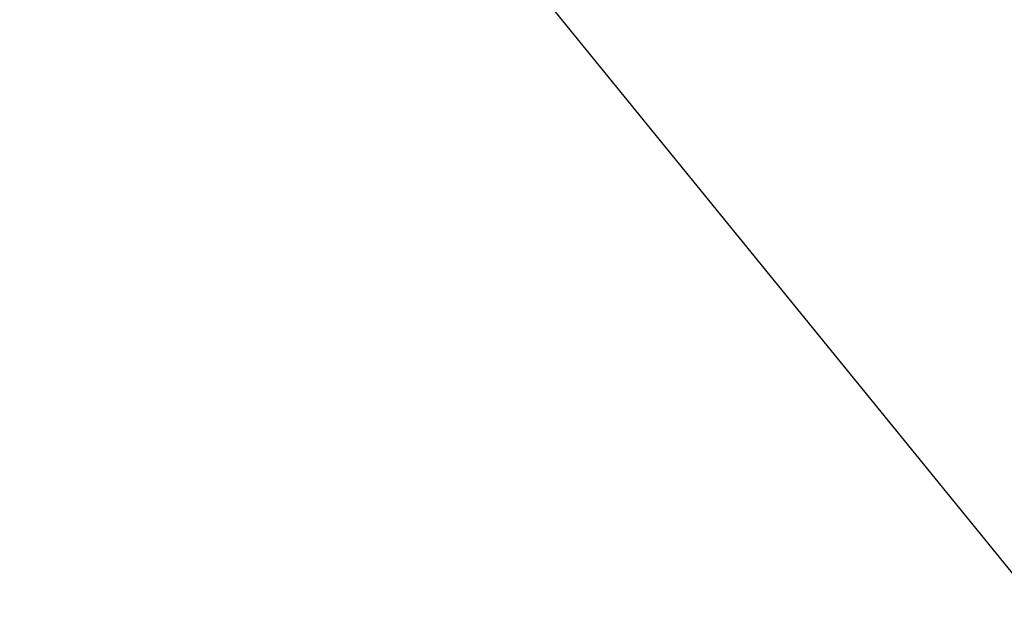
# Model space of a CAD drawing. Extents: x 10527 to 38813, y 13847 to 37526.
# Tile 142 of 256: x 35369.962 to 35370.502, y 36383.25 to 36383.575. Entities that reach past the tile are written whole.
import ezdxf

# ---------------------------------------------------------------- set-up
doc = ezdxf.new("R2010")
doc.units = 0
doc.header["$LTSCALE"] = 0.5
doc.header["$MEASUREMENT"] = 0
doc.layers.add('(014) Водопровод', color=5, linetype='ИК_Водопровод -------в--------')
doc.layers.add('.', color=7, linetype='Continuous', lineweight=15)
doc.styles.get("Standard").update_dxf_attribs({"font": 'times.ttf'})
doc.linetypes.add('ИК_Водопровод -------в--------', pattern='A,9,-0.6,["В",Standard,S=1.2,R=0,X=0,Y=-0.6],-1.2', length=10.8)

# ---------------------------------------------------------------- blocks, each defined once
blk = doc.blocks.new('gergrgrre')
at = {"layer": '(014) Водопровод', "flags": 128}
blk.add_lwpolyline([(360036.43777, 4200773.01452), (360047.0977, 4200750.31054), (360089.75965, 4200681.10095), (360107.61882, 4200655.79625), (360141.82554, 4200594.03865), (360149.34528, 4200579.99839), (360206.50699, 4200508.61046), (360230.26195, 4200479.38735), (360306.28122, 4200388.52503), (360409.15365, 4200291.55328), (360456.11441, 4200244.19077), (360490.79275, 4200199.33711)], dxfattribs=at)

msp = doc.modelspace()

# ---------------------------------------------------------------- hatches: boundary and pattern name
at = {"layer": '.', "ltscale": 0.149071}
h = msp.add_hatch(color=256, dxfattribs=at)
h.dxf.hatch_style = 1
h.set_gradient(color1=(255, 255, 255), tint=1)
h.paths.add_polyline_path([(35043.29711, 36082.01318), (36343.29711, 36082.01318), (36343.29711, 37217.01318), (35043.29711, 37217.01318)])
h.paths.add_polyline_path([(35058.29711, 37202.01318), (36328.29711, 37202.01318), (36328.29711, 36097.01318), (35058.29711, 36097.01318)], flags=16)

# ---------------------------------------------------------------- block references
at = {"linetype": 'Continuous'}
msp.add_blockref('gergrgrre', (-324846.94365, -4164111.8779), dxfattribs=at)

doc.saveas('drawing.dxf')
